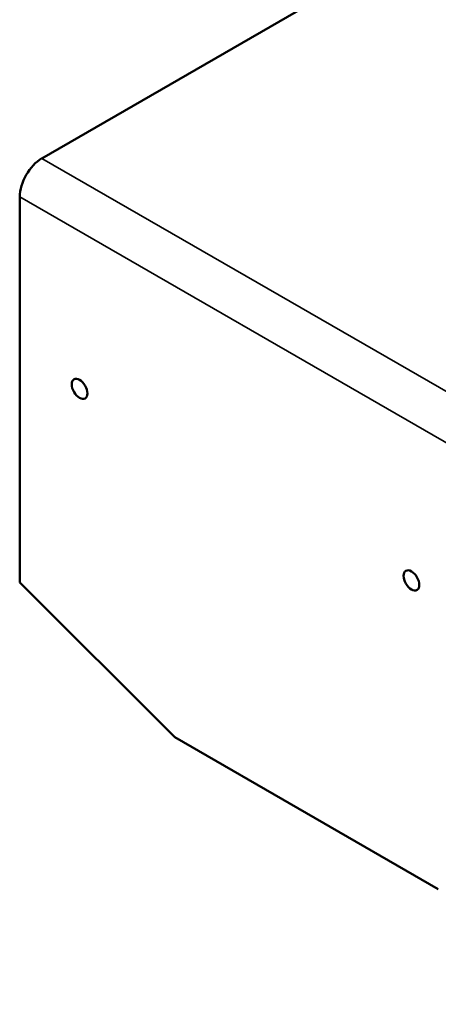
# Model space of a CAD drawing. Header units: inches. Extents: x 1 to 237, y 4 to 150.
# Tile 118 of 166: x 171.13 to 176.38, y 99.6 to 111.94. Entities that reach past the tile are written whole.
import ezdxf

# ---------------------------------------------------------------- set-up
doc = ezdxf.new("R2010")
doc.units = ezdxf.units.IN
doc.header["$LTSCALE"] = 7
doc.header["$MEASUREMENT"] = 0
doc.layers.add('Visible (ANSI)', color=7, linetype='Continuous', lineweight=50)
doc.layers.add('Visible Narrow (ANSI)', color=7, linetype='Continuous', lineweight=35)

msp = doc.modelspace()

# ---------------------------------------------------------------- linework, layer by layer
at = {"layer": 'Visible (ANSI)'}
for p, q in [((171.4123, 110.2004), (178.8816, 114.5128)), ((171.1339, 104.8828), (171.1339, 109.7182)), ((173.0766, 102.9447), (171.1339, 104.8828)), ((176.3772, 101.0391), (173.0766, 102.9447))]:
    msp.add_line(p, q, dxfattribs=at)
msp.add_ellipse((171.4123, 109.879), major_axis=(0.1969, 0.341), ratio=0.5773503, start_param=0.7853982, end_param=2.3561945, dxfattribs=at)
for centre in [(171.8834, 107.3103), (176.0412, 104.9098)]:
    msp.add_ellipse(centre, major_axis=(-0.0693, 0.1199), ratio=0.5773503, dxfattribs=at)
at = {"layer": 'Visible Narrow (ANSI)'}
for p, q in [((171.4123, 110.2004), (195.1866, 96.4743)), ((191.0961, 98.1931), (171.1339, 109.7182))]:
    msp.add_line(p, q, dxfattribs=at)

doc.saveas('drawing.dxf')
